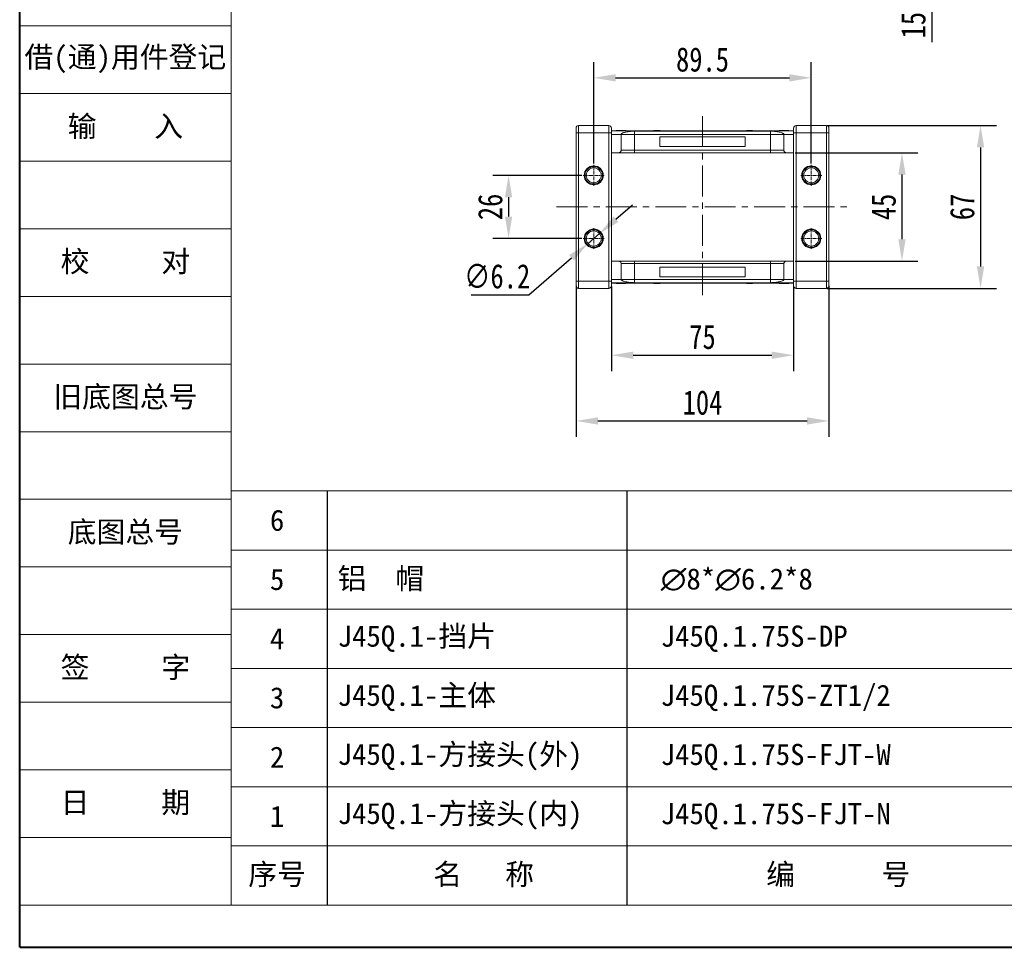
# Model space of a CAD drawing. Header units: millimetres. Extents: x 2098 to 3561, y 550 to 1583.
# Tile 1 of 84: x 2098 to 2503, y 550 to 932. Entities that reach past the tile are written whole.
import ezdxf

# ---------------------------------------------------------------- set-up
doc = ezdxf.new("R2010")
doc.units = ezdxf.units.MM
doc.linetypes.add('CENTER', pattern=[0.6, 0.375, -0.075, 0.075, -0.075])
doc.linetypes.add('CENTERX2', pattern=[20.32, 12.7, -2.54, 2.54, -2.54])
doc.layers.add('标注线', color=7, linetype='Continuous', lineweight=15)
doc.styles.get("Standard").update_dxf_attribs({"font": '仿宋_GB2312.ttf', "width": 0.8})
doc.styles.add('样式 3.5', font='仿宋_GB2312.ttf')
doc.styles.add('样式 6', font='仿宋_GB2312.ttf')
doc.dimstyles.new('ISO-45.1', dxfattribs={"dimtxt": 10, "dimasz": 9, "dimexe": 6.5, "dimexo": 0.625, "dimgap": 2.5, "dimtad": 1, "dimtoh": 1, "dimdsep": 46, "dimtxsty": 'Standard', "dimcen": 2.5, "dimadec": 0, "dimazin": 0, "dimtfac": 1, "dimtmove": 0, "dimatfit": 3, "dimfxl": 0, "dimarcsym": 0})
doc.dimstyles.new('副本 ISO-45.1', dxfattribs={"dimtxt": 10, "dimasz": 9, "dimexe": 6.5, "dimexo": 0.625, "dimgap": 2.5, "dimtad": 1, "dimdsep": 46, "dimtxsty": 'Standard', "dimcen": 2.5, "dimadec": 0, "dimazin": 0, "dimtfac": 1, "dimtmove": 0, "dimatfit": 3, "dimfxl": 0, "dimarcsym": 0})

# ---------------------------------------------------------------- blocks, each defined once
blk = doc.blocks.new('*D2494')
at = {"color": 0, "lineweight": -2}
for p, q in [((2334.54, 873.02), (2334.54, 914.72)), ((2424.04, 873.02), (2424.04, 914.72)), ((2343.54, 908.22), (2415.04, 908.22))]:
    blk.add_line(p, q, dxfattribs=at)
at = {"color": 0, "lineweight": 9}
for points in [[(2343.54, 909.72), (2343.54, 906.72), (2334.54, 908.22)], [(2415.04, 909.72), (2415.04, 906.72), (2424.04, 908.22)]]:
    blk.add_solid(points, dxfattribs=at)
at = {"layer": 'Defpoints', "color": 0, "lineweight": 9}
for p in [(2424.04, 908.22), (2334.54, 872.39), (2424.04, 872.39)]:
    blk.add_point(p, dxfattribs=at)
at = {"color": 0, "lineweight": 9, "insert": (2379.29, 915.72), "char_height": 10, "attachment_point": 5}
blk.add_mtext('89.5', dxfattribs=at)
blk = doc.blocks.new('*D2495')
at = {"color": 0, "lineweight": -2}
for p, q in [((2329.62, 868.1), (2293.01, 868.1)), ((2299.51, 859.1), (2299.51, 851.1)), ((2329.62, 842.1), (2293.01, 842.1))]:
    blk.add_line(p, q, dxfattribs=at)
at = {"color": 0, "lineweight": 9}
for points in [[(2298.01, 859.1), (2301.01, 859.1), (2299.51, 868.1)], [(2298.01, 851.1), (2301.01, 851.1), (2299.51, 842.1)]]:
    blk.add_solid(points, dxfattribs=at)
at = {"layer": 'Defpoints', "color": 0, "lineweight": 9}
for p in [(2330.25, 868.1), (2299.51, 842.1), (2330.25, 842.1)]:
    blk.add_point(p, dxfattribs=at)
at = {"color": 0, "lineweight": 9, "insert": (2292.01, 855.1), "char_height": 10, "attachment_point": 5, "rotation": 90}
blk.add_mtext('26', dxfattribs=at)
blk = doc.blocks.new('*D2496')
at = {"color": 0, "lineweight": -2}
for p, q in [((2417.41, 877.4), (2467.85, 877.4)), ((2461.35, 868.4), (2461.35, 841.8)), ((2417.41, 832.8), (2467.85, 832.8))]:
    blk.add_line(p, q, dxfattribs=at)
at = {"color": 0, "lineweight": 9}
for points in [[(2459.85, 868.4), (2462.85, 868.4), (2461.35, 877.4)], [(2459.85, 841.8), (2462.85, 841.8), (2461.35, 832.8)]]:
    blk.add_solid(points, dxfattribs=at)
at = {"layer": 'Defpoints', "color": 0, "lineweight": 9}
for p in [(2416.79, 877.4), (2416.79, 832.8), (2461.35, 832.8)]:
    blk.add_point(p, dxfattribs=at)
at = {"color": 0, "lineweight": 9, "insert": (2453.85, 855.1), "char_height": 10, "attachment_point": 5, "rotation": 90}
blk.add_mtext('45', dxfattribs=at)
blk = doc.blocks.new('*D2497')
at = {"color": 0, "lineweight": -2}
for p, q in [((2430.6, 888.6), (2500.17, 888.6)), ((2493.67, 879.6), (2493.67, 830.6)), ((2430.6, 821.6), (2500.17, 821.6))]:
    blk.add_line(p, q, dxfattribs=at)
at = {"color": 0, "lineweight": 9}
for points in [[(2492.17, 879.6), (2495.17, 879.6), (2493.67, 888.6)], [(2492.17, 830.6), (2495.17, 830.6), (2493.67, 821.6)]]:
    blk.add_solid(points, dxfattribs=at)
at = {"layer": 'Defpoints', "color": 0, "lineweight": 9}
for p in [(2429.97, 888.6), (2429.97, 821.6), (2493.67, 821.6)]:
    blk.add_point(p, dxfattribs=at)
at = {"color": 0, "lineweight": 9, "insert": (2486.17, 855.1), "char_height": 10, "attachment_point": 5, "rotation": 90}
blk.add_mtext('67', dxfattribs=at)
blk = doc.blocks.new('*D2498')
at = {"color": 0, "lineweight": -2}
for p, q in [((2341.79, 822.3), (2341.79, 787.59)), ((2416.79, 822.3), (2416.79, 787.59)), ((2350.79, 794.09), (2407.79, 794.09))]:
    blk.add_line(p, q, dxfattribs=at)
at = {"color": 0, "lineweight": 9}
for points in [[(2350.79, 795.59), (2350.79, 792.59), (2341.79, 794.09)], [(2407.79, 795.59), (2407.79, 792.59), (2416.79, 794.09)]]:
    blk.add_solid(points, dxfattribs=at)
at = {"layer": 'Defpoints', "color": 0, "lineweight": 9}
for p in [(2341.79, 822.93), (2416.79, 822.93), (2416.79, 794.09)]:
    blk.add_point(p, dxfattribs=at)
at = {"color": 0, "lineweight": 9, "insert": (2379.29, 801.59), "char_height": 10, "attachment_point": 5}
blk.add_mtext('75', dxfattribs=at)
blk = doc.blocks.new('*D2499')
at = {"color": 0, "lineweight": -2}
for p, q in [((2327.29, 822.59), (2327.29, 760.54)), ((2431.29, 822.59), (2431.29, 760.54)), ((2336.29, 767.04), (2422.29, 767.04))]:
    blk.add_line(p, q, dxfattribs=at)
at = {"color": 0, "lineweight": 9}
for points in [[(2336.29, 768.54), (2336.29, 765.54), (2327.29, 767.04)], [(2422.29, 768.54), (2422.29, 765.54), (2431.29, 767.04)]]:
    blk.add_solid(points, dxfattribs=at)
at = {"layer": 'Defpoints', "color": 0, "lineweight": 9}
for p in [(2327.29, 823.21), (2431.29, 823.21), (2431.29, 767.04)]:
    blk.add_point(p, dxfattribs=at)
at = {"color": 0, "lineweight": 9, "insert": (2379.29, 774.54), "char_height": 10, "attachment_point": 5}
blk.add_mtext('104', dxfattribs=at)
blk = doc.blocks.new('*D2501')
at = {"color": 0, "lineweight": -2}
for p, q in [((2473.58, 990.33), (2473.58, 999.33)), ((2428.95, 981.33), (2480.08, 981.33)), ((2473.58, 981.33), (2473.58, 965.83)), ((2430.91, 965.83), (2480.08, 965.83)), ((2473.58, 956.83), (2473.58, 922.85))]:
    blk.add_line(p, q, dxfattribs=at)
at = {"color": 0, "lineweight": 9}
for points in [[(2472.08, 990.33), (2475.08, 990.33), (2473.58, 981.33)], [(2472.08, 956.83), (2475.08, 956.83), (2473.58, 965.83)]]:
    blk.add_solid(points, dxfattribs=at)
at = {"layer": 'Defpoints', "color": 0, "lineweight": 9}
for p in [(2428.33, 981.33), (2430.29, 965.83), (2473.58, 965.83)]:
    blk.add_point(p, dxfattribs=at)
at = {"color": 0, "lineweight": 9, "insert": (2466.08, 935.34), "char_height": 10, "attachment_point": 5, "rotation": 90}
blk.add_mtext('15.5', dxfattribs=at)
blk = doc.blocks.new('*D2514')
at = {"color": 0, "lineweight": -2}
for p, q in [((2343.68, 850.03), (2350.48, 855.92)), ((2336.88, 844.13), (2332.2, 840.07)), ((2307.89, 819), (2325.4, 834.18)), ((2284.19, 819), (2307.89, 819))]:
    blk.add_line(p, q, dxfattribs=at)
at = {"color": 0, "lineweight": 9}
for points in [[(2342.7, 851.16), (2344.66, 848.89), (2336.88, 844.13)], [(2324.41, 835.31), (2326.38, 833.04), (2332.2, 840.07)]]:
    blk.add_solid(points, dxfattribs=at)
at = {"layer": 'Defpoints', "color": 0, "lineweight": 9}
for p in [(2336.88, 844.13), (2332.2, 840.07)]:
    blk.add_point(p, dxfattribs=at)
at = {"color": 0, "lineweight": 9, "insert": (2294.79, 826.5), "char_height": 10, "attachment_point": 5}
blk.add_mtext('∅6.2', dxfattribs=at)

msp = doc.modelspace()

# ---------------------------------------------------------------- linework, layer by layer
at = {"color": 7, "lineweight": 40}
for q in [(2098.401, 1583.47), (3559.228, 550.456)]:
    msp.add_line((2098.401, 550.456), q, dxfattribs=at)
at = {"color": 7, "lineweight": 13}
for q in [(2185.355, 1566.079), (2915.769, 567.847)]:
    msp.add_line((2185.355, 567.847), q, dxfattribs=at)
at = {"color": 7, "lineweight": 15}
for p, q in [((2098.401, 929.576), (2185.355, 929.576)), ((2098.401, 901.75), (2185.355, 901.75)), ((2098.401, 873.925), (2185.355, 873.925)), ((2098.401, 846.1), (2185.355, 846.1)), ((2098.401, 818.274), (2185.355, 818.274)), ((2098.401, 790.449), (2185.355, 790.449)), ((2098.401, 762.624), (2185.355, 762.624)), ((2185.355, 738.277), (2762.677, 738.277)), ((2098.401, 734.799), (2185.355, 734.799)), ((2185.355, 713.93), (2762.677, 713.93)), ((2098.401, 706.973), (2185.355, 706.973)), ((2185.355, 689.582), (2762.677, 689.582)), ((2098.401, 679.148), (2185.355, 679.148)), ((2185.355, 665.235), (2762.677, 665.235)), ((2098.401, 651.323), (2185.355, 651.323)), ((2185.355, 640.888), (2762.677, 640.888)), ((2098.401, 623.497), (2185.355, 623.497)), ((2185.355, 616.541), (2762.677, 616.541)), ((2098.401, 595.672), (2185.355, 595.672)), ((2185.355, 592.194), (2915.769, 592.194)), ((2098.401, 567.847), (2185.355, 567.847))]:
    msp.add_line(p, q, dxfattribs=at)
at = {"color": 1, "linetype": 'CENTERX2', "lineweight": 13}
for p, q in [((2379.289, 892.465), (2379.289, 817.737)), ((2319.249, 855.101), (2440.808, 855.101))]:
    msp.add_line(p, q, dxfattribs=at)
at = {"color": 7, "linetype": 'Continuous', "lineweight": 15}
for p, q in [((2328.289, 888.601), (2328.289, 885.601)), ((2340.789, 888.601), (2328.289, 888.601)), ((2340.789, 888.601), (2340.789, 885.601)), ((2417.789, 885.601), (2417.789, 888.601)), ((2430.289, 888.601), (2417.789, 888.601)), ((2430.289, 885.601), (2430.289, 888.601)), ((2328.289, 885.601), (2327.289, 885.601)), ((2327.289, 885.601), (2327.289, 824.601)), ((2328.289, 824.601), (2328.289, 885.601)), ((2328.289, 885.601), (2340.789, 885.601)), ((2341.789, 885.601), (2340.789, 885.601)), ((2340.789, 885.601), (2340.789, 824.601)), ((2379.289, 886.401), (2341.789, 886.401)), ((2341.789, 886.357), (2379.289, 886.357)), ((2341.789, 885.601), (2341.789, 824.601)), ((2345.789, 884.901), (2341.789, 884.901)), ((2343.738, 886.601), (2343.738, 886.401)), ((2344.144, 886.601), (2344.144, 886.401)), ((2345.762, 886.601), (2345.762, 886.401)), ((2345.789, 884.901), (2351.289, 884.901)), ((2345.789, 884.901), (2345.789, 878.401)), ((2347.378, 886.601), (2347.378, 886.401)), ((2347.789, 886.601), (2347.789, 886.401)), ((2379.289, 886.269), (2351.289, 886.269)), ((2351.289, 886.269), (2351.289, 884.901)), ((2351.289, 884.901), (2351.289, 878.401)), ((2351.289, 884.901), (2379.289, 884.901)), ((2359.307, 886.401), (2359.307, 886.601)), ((2359.307, 886.601), (2359.534, 886.601)), ((2359.534, 886.601), (2359.534, 886.401)), ((2359.546, 886.601), (2359.534, 886.601)), ((2359.546, 886.401), (2359.546, 886.601)), ((2359.546, 886.601), (2359.651, 886.601)), ((2359.651, 886.401), (2359.651, 886.601)), ((2359.651, 886.601), (2360.132, 886.601)), ((2360.132, 886.601), (2360.132, 886.401)), ((2360.341, 886.601), (2360.132, 886.601)), ((2360.341, 886.401), (2360.341, 886.601)), ((2360.341, 886.601), (2361.72, 886.601)), ((2361.72, 886.601), (2361.72, 886.401)), ((2361.86, 886.601), (2361.72, 886.601)), ((2379.289, 883.901), (2361.789, 883.901)), ((2361.789, 883.901), (2361.789, 879.901)), ((2361.86, 886.401), (2361.86, 886.601)), ((2416.789, 886.401), (2379.289, 886.401)), ((2379.289, 886.357), (2416.789, 886.357)), ((2407.289, 886.269), (2379.289, 886.269)), ((2379.289, 884.901), (2407.289, 884.901)), ((2396.789, 883.901), (2379.289, 883.901)), ((2396.789, 879.901), (2396.789, 883.901)), ((2397.333, 886.601), (2397.333, 886.401)), ((2397.337, 886.601), (2397.333, 886.601)), ((2397.337, 886.401), (2397.337, 886.601)), ((2397.337, 886.601), (2397.818, 886.601)), ((2397.818, 886.401), (2397.818, 886.601)), ((2398.078, 886.601), (2397.818, 886.601)), ((2398.078, 886.601), (2398.078, 886.401)), ((2398.149, 886.601), (2398.078, 886.601)), ((2398.149, 886.401), (2398.149, 886.601)), ((2398.149, 886.601), (2398.594, 886.601)), ((2398.594, 886.401), (2398.594, 886.601)), ((2398.594, 886.601), (2399.312, 886.601)), ((2399.312, 886.401), (2399.312, 886.601)), ((2399.312, 886.601), (2399.663, 886.601)), ((2399.663, 886.601), (2399.663, 886.401)), ((2399.768, 886.601), (2399.663, 886.601)), ((2399.768, 886.401), (2399.768, 886.601)), ((2399.768, 886.601), (2399.886, 886.601)), ((2399.886, 886.401), (2399.886, 886.601)), ((2407.289, 884.901), (2407.289, 886.269)), ((2407.289, 884.901), (2412.789, 884.901)), ((2407.289, 878.401), (2407.289, 884.901)), ((2410.789, 886.601), (2410.789, 886.401)), ((2412.789, 884.901), (2416.789, 884.901)), ((2412.789, 878.401), (2412.789, 884.901)), ((2412.843, 886.401), (2412.843, 886.601)), ((2414.84, 886.601), (2414.84, 886.401)), ((2416.789, 885.601), (2417.789, 885.601)), ((2416.789, 824.601), (2416.789, 885.601)), ((2417.789, 885.601), (2430.289, 885.601)), ((2417.789, 824.601), (2417.789, 885.601)), ((2430.289, 885.601), (2431.289, 885.601)), ((2430.289, 885.601), (2430.289, 824.601)), ((2431.289, 824.601), (2431.289, 885.601)), ((2361.789, 879.901), (2379.289, 879.901)), ((2379.289, 879.901), (2396.789, 879.901)), ((2341.789, 877.401), (2344.789, 877.401)), ((2351.289, 878.401), (2345.789, 878.401)), ((2351.289, 878.401), (2351.289, 877.401)), ((2379.289, 878.401), (2351.289, 878.401)), ((2351.289, 877.401), (2379.289, 877.401)), ((2407.289, 878.401), (2379.289, 878.401)), ((2379.289, 877.401), (2407.289, 877.401)), ((2412.789, 878.401), (2407.289, 878.401)), ((2407.289, 878.401), (2407.289, 877.401)), ((2413.789, 877.401), (2416.789, 877.401)), ((2344.789, 832.801), (2341.789, 832.801)), ((2345.789, 831.801), (2345.789, 825.301)), ((2345.789, 831.801), (2351.289, 831.801)), ((2351.289, 832.801), (2351.289, 831.801)), ((2379.289, 832.801), (2351.289, 832.801)), ((2351.289, 831.801), (2351.289, 825.301)), ((2351.289, 831.801), (2379.289, 831.801)), ((2407.289, 832.801), (2379.289, 832.801)), ((2379.289, 831.801), (2407.289, 831.801)), ((2407.289, 831.801), (2407.289, 832.801)), ((2407.289, 831.801), (2412.789, 831.801)), ((2407.289, 825.301), (2407.289, 831.801)), ((2412.789, 825.301), (2412.789, 831.801)), ((2413.789, 832.801), (2416.789, 832.801)), ((2379.289, 830.301), (2361.789, 830.301)), ((2361.789, 830.301), (2361.789, 826.301)), ((2361.789, 826.301), (2379.289, 826.301)), ((2396.789, 830.301), (2379.289, 830.301)), ((2379.289, 826.301), (2396.789, 826.301)), ((2396.789, 826.301), (2396.789, 830.301)), ((2328.289, 824.601), (2327.289, 824.601)), ((2328.289, 824.601), (2328.289, 821.601)), ((2340.789, 824.601), (2328.289, 824.601)), ((2340.789, 824.601), (2340.789, 821.601)), ((2341.789, 824.601), (2340.789, 824.601)), ((2341.789, 825.301), (2345.789, 825.301)), ((2379.289, 823.845), (2341.789, 823.845)), ((2341.789, 823.801), (2379.289, 823.801)), ((2343.738, 823.601), (2343.738, 823.801)), ((2345.735, 823.801), (2345.735, 823.601)), ((2351.289, 825.301), (2345.789, 825.301)), ((2347.789, 823.601), (2347.789, 823.801)), ((2351.289, 825.301), (2351.289, 823.933)), ((2379.289, 825.301), (2351.289, 825.301)), ((2351.289, 823.933), (2379.289, 823.933)), ((2359.307, 823.801), (2359.307, 823.601)), ((2359.424, 823.601), (2359.307, 823.601)), ((2359.424, 823.801), (2359.424, 823.601)), ((2359.424, 823.601), (2359.53, 823.601)), ((2359.53, 823.601), (2359.53, 823.801)), ((2359.881, 823.601), (2359.53, 823.601)), ((2359.881, 823.801), (2359.881, 823.601)), ((2360.599, 823.601), (2359.881, 823.601)), ((2360.599, 823.801), (2360.599, 823.601)), ((2361.044, 823.601), (2360.599, 823.601)), ((2361.044, 823.801), (2361.044, 823.601)), ((2361.044, 823.601), (2361.115, 823.601)), ((2361.115, 823.601), (2361.115, 823.801)), ((2361.115, 823.601), (2361.374, 823.601)), ((2361.374, 823.801), (2361.374, 823.601)), ((2361.856, 823.601), (2361.374, 823.601)), ((2361.856, 823.801), (2361.856, 823.601)), ((2361.856, 823.601), (2361.86, 823.601)), ((2361.86, 823.601), (2361.86, 823.801)), ((2407.289, 825.301), (2379.289, 825.301)), ((2379.289, 823.933), (2407.289, 823.933)), ((2416.789, 823.845), (2379.289, 823.845)), ((2379.289, 823.801), (2416.789, 823.801)), ((2397.333, 823.801), (2397.333, 823.601)), ((2397.333, 823.601), (2397.473, 823.601)), ((2397.473, 823.601), (2397.473, 823.801)), ((2398.852, 823.601), (2397.473, 823.601)), ((2398.852, 823.801), (2398.852, 823.601)), ((2398.852, 823.601), (2399.061, 823.601)), ((2399.061, 823.601), (2399.061, 823.801)), ((2399.542, 823.601), (2399.061, 823.601)), ((2399.542, 823.801), (2399.542, 823.601)), ((2399.647, 823.601), (2399.542, 823.601)), ((2399.647, 823.801), (2399.647, 823.601)), ((2399.647, 823.601), (2399.659, 823.601)), ((2399.659, 823.601), (2399.659, 823.801)), ((2399.886, 823.601), (2399.659, 823.601)), ((2399.886, 823.801), (2399.886, 823.601)), ((2407.289, 825.301), (2407.289, 823.933)), ((2412.789, 825.301), (2407.289, 825.301)), ((2410.789, 823.601), (2410.789, 823.801)), ((2411.2, 823.601), (2411.2, 823.801)), ((2416.789, 825.301), (2412.789, 825.301)), ((2412.816, 823.601), (2412.816, 823.801)), ((2414.434, 823.601), (2414.434, 823.801)), ((2414.84, 823.601), (2414.84, 823.801)), ((2416.789, 824.601), (2417.789, 824.601)), ((2417.789, 821.601), (2417.789, 824.601)), ((2430.289, 824.601), (2417.789, 824.601)), ((2430.289, 821.601), (2430.289, 824.601)), ((2430.289, 824.601), (2431.289, 824.601)), ((2328.289, 821.601), (2340.789, 821.601)), ((2417.789, 821.601), (2430.289, 821.601))]:
    msp.add_line(p, q, dxfattribs=at)
at = {"color": 1, "linetype": 'CENTER', "lineweight": 9, "ltscale": 3.9624}
for p, q in [((2334.539, 863.811), (2334.539, 872.391)), ((2424.039, 863.811), (2424.039, 872.391)), ((2330.249, 868.101), (2338.829, 868.101)), ((2419.749, 868.101), (2428.329, 868.101)), ((2334.539, 837.811), (2334.539, 846.391)), ((2424.039, 837.811), (2424.039, 846.391)), ((2330.249, 842.101), (2338.829, 842.101)), ((2419.749, 842.101), (2428.329, 842.101))]:
    msp.add_line(p, q, dxfattribs=at)
at = {"color": 7}
for p, q in [((2224.955, 738.277), (2224.955, 567.847)), ((2348.194, 738.277), (2348.194, 567.847))]:
    msp.add_line(p, q, dxfattribs=at)
at = {"color": 7, "linetype": 'Continuous', "lineweight": 15}
for centre, radius in [((2334.539, 868.101), 3.9), ((2334.539, 868.101), 3.1), ((2424.039, 868.101), 3.9), ((2424.039, 868.101), 3.1), ((2334.539, 842.101), 3.9), ((2334.539, 842.101), 3.1), ((2424.039, 842.101), 3.9), ((2424.039, 842.101), 3.1)]:
    msp.add_circle(centre, radius, dxfattribs=at)
for centre, start, end in [((2328.289, 887.601), 90, 180), ((2340.789, 887.601), 0, 90), ((2417.789, 887.601), 90, 180), ((2430.289, 887.601), 0, 90), ((2328.289, 822.601), 180, 270), ((2340.789, 822.601), 270, 0), ((2417.789, 822.601), 180, 270), ((2430.289, 822.601), 270, 0)]:
    msp.add_arc(centre, 1, start, end, dxfattribs=at)
for points, knots in [([(2327.289, 887.601), (2327.289, 887.574), (2327.289, 887.533), (2327.289, 887.284), (2327.289, 887.025), (2327.289, 886.707), (2327.289, 886.241), (2327.289, 885.853), (2327.289, 885.601)], [0, 0, 0, 0, 0.23944295, 0.36980709, 0.50000008, 0.63036414, 0.76055705, 1, 1, 1, 1]), ([(2341.789, 887.601), (2341.789, 887.574), (2341.789, 887.533), (2341.789, 887.284), (2341.789, 887.025), (2341.789, 886.707), (2341.789, 886.241), (2341.789, 885.853), (2341.789, 885.601)], [0, 0, 0, 0, 0.2394429, 0.3696359, 0.4999999, 0.6301929, 0.7605571, 1, 1, 1, 1]), ([(2416.789, 885.601), (2416.789, 885.853), (2416.789, 886.241), (2416.789, 886.707), (2416.789, 887.025), (2416.789, 887.284), (2416.789, 887.533), (2416.789, 887.574), (2416.789, 887.601)], [0, 0, 0, 0, 0.2394429, 0.3696359, 0.4999999, 0.6301929, 0.7605571, 1, 1, 1, 1]), ([(2431.289, 885.601), (2431.289, 885.853), (2431.289, 886.241), (2431.289, 886.707), (2431.289, 887.025), (2431.289, 887.284), (2431.289, 887.533), (2431.289, 887.574), (2431.289, 887.601)], [0, 0, 0, 0, 0.2394429, 0.3698071, 0.5000001, 0.6303641, 0.7605571, 1, 1, 1, 1]), ([(2344.144, 886.601), (2344.094, 886.601), (2343.992, 886.601), (2343.876, 886.601), (2343.793, 886.601), (2343.755, 886.601), (2343.74, 886.601), (2343.739, 886.601), (2343.738, 886.601)], [0, 0, 0, 0, 0.1937693, 0.3935642, 0.587886, 0.7891312, 0.8942826, 1, 1, 1, 1]), ([(2345.762, 886.601), (2345.628, 886.601), (2345.325, 886.601), (2344.805, 886.601), (2344.383, 886.601), (2344.174, 886.601), (2344.144, 886.601)], [0, 0, 0, 0, 0.2366286, 0.5373614, 0.9329864, 1, 1, 1, 1]), ([(2347.378, 886.601), (2347.324, 886.601), (2347.214, 886.601), (2346.982, 886.601), (2346.687, 886.601), (2346.356, 886.601), (2346.046, 886.601), (2345.857, 886.601), (2345.762, 886.601)], [0, 0, 0, 0, 0.118432, 0.2393289, 0.4494336, 0.6641784, 0.8318201, 1, 1, 1, 1]), ([(2351.289, 886.269), (2350.898, 886.26), (2350.202, 886.245), (2349.282, 886.157), (2348.497, 886.053), (2347.785, 885.924), (2347.122, 885.765), (2346.551, 885.576), (2346.115, 885.36), (2345.841, 885.133), (2345.807, 884.978), (2345.789, 884.901)], [0, 0, 0, 0, 0.1253767, 0.2231439, 0.3210442, 0.4226148, 0.5242047, 0.6437825, 0.7633681, 0.8816833, 1, 1, 1, 1]), ([(2347.789, 886.601), (2347.787, 886.601), (2347.782, 886.601), (2347.738, 886.601), (2347.661, 886.601), (2347.562, 886.601), (2347.464, 886.601), (2347.407, 886.601), (2347.378, 886.601)], [0, 0, 0, 0, 0.1926273, 0.3886837, 0.5820134, 0.7832006, 0.8910383, 1, 1, 1, 1]), ([(2412.789, 884.901), (2412.77, 884.982), (2412.731, 885.145), (2412.429, 885.383), (2411.95, 885.606), (2411.299, 885.81), (2410.493, 885.986), (2409.666, 886.113), (2408.878, 886.198), (2408.127, 886.255), (2407.583, 886.264), (2407.289, 886.269)], [0, 0, 0, 0, 0.1245955, 0.2491892, 0.3738223, 0.4984451, 0.6220504, 0.7455895, 0.8257011, 0.9057067, 1, 1, 1, 1]), ([(2412.843, 886.601), (2412.71, 886.601), (2412.308, 886.601), (2411.752, 886.601), (2411.244, 886.601), (2410.941, 886.601), (2410.803, 886.601), (2410.793, 886.601), (2410.789, 886.601)], [0, 0, 0, 0, 0.1423372, 0.4291269, 0.5899433, 0.7512055, 0.9098946, 1, 1, 1, 1]), ([(2414.84, 886.601), (2414.83, 886.601), (2414.809, 886.601), (2414.606, 886.601), (2414.301, 886.601), (2413.766, 886.601), (2413.257, 886.601), (2412.902, 886.601), (2412.843, 886.601)], [0, 0, 0, 0, 0.148288, 0.2977445, 0.4437132, 0.6077915, 0.9347078, 1, 1, 1, 1]), ([(2345.789, 878.401), (2345.778, 878.289), (2345.756, 878.064), (2345.584, 877.764), (2345.33, 877.538), (2345.049, 877.418), (2344.863, 877.406), (2344.789, 877.401)], [0, 0, 0, 0, 0.2146939, 0.4293877, 0.6440816, 0.8587754, 1, 1, 1, 1]), ([(2344.789, 877.401), (2344.81, 877.401), (2344.854, 877.401), (2345.215, 877.401), (2345.815, 877.401), (2346.66, 877.401), (2347.529, 877.401), (2348.294, 877.401), (2349.075, 877.401), (2350.076, 877.401), (2350.893, 877.401), (2351.289, 877.401)], [0, 0, 0, 0, 0.11649679, 0.2399717, 0.36857994, 0.49991744, 0.63125493, 0.69561579, 0.7600283, 0.88350321, 1, 1, 1, 1]), ([(2407.289, 877.401), (2407.686, 877.401), (2408.502, 877.401), (2409.714, 877.401), (2410.879, 877.401), (2411.918, 877.401), (2412.624, 877.401), (2413.071, 877.401), (2413.425, 877.401), (2413.725, 877.401), (2413.768, 877.401), (2413.789, 877.401)], [0, 0, 0, 0, 0.1164968, 0.2399717, 0.3685799, 0.4999174, 0.6312549, 0.6956158, 0.7600283, 0.8835032, 1, 1, 1, 1]), ([(2413.789, 877.401), (2413.677, 877.412), (2413.452, 877.434), (2413.152, 877.607), (2412.926, 877.86), (2412.806, 878.141), (2412.794, 878.327), (2412.789, 878.401)], [0, 0, 0, 0, 0.21469386, 0.42938772, 0.64408158, 0.85877544, 1, 1, 1, 1]), ([(2330.939, 868.101), (2330.951, 868.327), (2330.975, 868.78), (2331.179, 869.452), (2331.507, 870.092), (2331.976, 870.664), (2332.452, 871.054), (2332.876, 871.301), (2333.305, 871.496), (2333.86, 871.659), (2334.539, 871.722), (2335.218, 871.659), (2335.89, 871.462), (2336.53, 871.132), (2337.102, 870.664), (2337.492, 870.188), (2337.74, 869.764), (2337.934, 869.335), (2338.103, 868.78), (2338.127, 868.327), (2338.139, 868.101)], [0, 0, 0, 0, 0.05998, 0.1199831, 0.1849463, 0.249957, 0.3149202, 0.3472901, 0.3800161, 0.4399843, 0.4999996, 0.5599679, 0.6199831, 0.6849463, 0.749957, 0.8149202, 0.8472901, 0.8800161, 0.9399965, 1, 1, 1, 1]), ([(2420.439, 868.101), (2420.451, 868.327), (2420.475, 868.78), (2420.679, 869.452), (2421.007, 870.092), (2421.476, 870.664), (2421.952, 871.054), (2422.376, 871.301), (2422.805, 871.496), (2423.36, 871.659), (2424.039, 871.722), (2424.718, 871.659), (2425.39, 871.462), (2426.03, 871.132), (2426.602, 870.664), (2426.992, 870.188), (2427.24, 869.764), (2427.434, 869.335), (2427.603, 868.78), (2427.627, 868.327), (2427.639, 868.101)], [0, 0, 0, 0, 0.05998, 0.1199831, 0.1849463, 0.249957, 0.3149202, 0.3472901, 0.3800161, 0.4399843, 0.4999996, 0.5599679, 0.6199831, 0.6849463, 0.749957, 0.8149202, 0.8472901, 0.8800161, 0.9399965, 1, 1, 1, 1]), ([(2338.139, 868.101), (2338.127, 867.875), (2338.103, 867.422), (2337.899, 866.75), (2337.571, 866.11), (2337.102, 865.538), (2336.626, 865.148), (2336.202, 864.901), (2335.773, 864.706), (2335.218, 864.543), (2334.539, 864.48), (2333.86, 864.543), (2333.188, 864.74), (2332.548, 865.07), (2331.976, 865.538), (2331.586, 866.014), (2331.339, 866.438), (2331.144, 866.867), (2330.975, 867.422), (2330.951, 867.875), (2330.939, 868.101)], [0, 0, 0, 0, 0.05998, 0.1199831, 0.1849463, 0.249957, 0.3149202, 0.3472901, 0.3800161, 0.4399843, 0.4999996, 0.5599679, 0.6199831, 0.6849463, 0.749957, 0.8149202, 0.8472901, 0.8800161, 0.9399965, 1, 1, 1, 1]), ([(2427.639, 868.101), (2427.627, 867.875), (2427.603, 867.422), (2427.399, 866.75), (2427.071, 866.11), (2426.602, 865.538), (2426.126, 865.148), (2425.702, 864.901), (2425.273, 864.706), (2424.718, 864.543), (2424.039, 864.48), (2423.36, 864.543), (2422.688, 864.74), (2422.048, 865.07), (2421.476, 865.538), (2421.086, 866.014), (2420.839, 866.438), (2420.644, 866.867), (2420.475, 867.422), (2420.451, 867.875), (2420.439, 868.101)], [0, 0, 0, 0, 0.05998, 0.1199831, 0.1849463, 0.249957, 0.3149202, 0.3472901, 0.3800161, 0.4399843, 0.4999996, 0.5599679, 0.6199831, 0.6849463, 0.749957, 0.8149202, 0.8472901, 0.8800161, 0.9399965, 1, 1, 1, 1]), ([(2330.939, 842.101), (2330.951, 842.327), (2330.975, 842.78), (2331.179, 843.452), (2331.507, 844.092), (2331.976, 844.664), (2332.452, 845.054), (2332.876, 845.301), (2333.305, 845.496), (2333.86, 845.659), (2334.539, 845.722), (2335.218, 845.659), (2335.89, 845.462), (2336.53, 845.132), (2337.102, 844.664), (2337.492, 844.188), (2337.74, 843.764), (2337.934, 843.335), (2338.103, 842.78), (2338.127, 842.327), (2338.139, 842.101)], [0, 0, 0, 0, 0.05998, 0.1199831, 0.1849463, 0.249957, 0.3149202, 0.3472901, 0.3800161, 0.4399843, 0.4999996, 0.5599679, 0.6199831, 0.6849463, 0.749957, 0.8149202, 0.8472901, 0.8800161, 0.9399965, 1, 1, 1, 1]), ([(2420.439, 842.101), (2420.451, 842.327), (2420.475, 842.78), (2420.679, 843.452), (2421.007, 844.092), (2421.476, 844.664), (2421.952, 845.054), (2422.376, 845.301), (2422.805, 845.496), (2423.36, 845.659), (2424.039, 845.722), (2424.718, 845.659), (2425.39, 845.462), (2426.03, 845.132), (2426.602, 844.664), (2426.992, 844.188), (2427.24, 843.764), (2427.434, 843.335), (2427.603, 842.78), (2427.627, 842.327), (2427.639, 842.101)], [0, 0, 0, 0, 0.05998, 0.1199831, 0.1849463, 0.249957, 0.3149202, 0.3472901, 0.3800161, 0.4399843, 0.4999996, 0.5599679, 0.6199831, 0.6849463, 0.749957, 0.8149202, 0.8472901, 0.8800161, 0.9399965, 1, 1, 1, 1]), ([(2338.139, 842.101), (2338.127, 841.875), (2338.103, 841.422), (2337.899, 840.75), (2337.571, 840.11), (2337.102, 839.538), (2336.626, 839.148), (2336.202, 838.901), (2335.773, 838.706), (2335.218, 838.543), (2334.539, 838.48), (2333.86, 838.543), (2333.188, 838.74), (2332.548, 839.07), (2331.976, 839.538), (2331.586, 840.014), (2331.339, 840.438), (2331.144, 840.867), (2330.975, 841.422), (2330.951, 841.875), (2330.939, 842.101)], [0, 0, 0, 0, 0.05998, 0.1199831, 0.1849463, 0.249957, 0.3149202, 0.3472901, 0.3800161, 0.4399843, 0.4999996, 0.5599679, 0.6199831, 0.6849463, 0.749957, 0.8149202, 0.8472901, 0.8800161, 0.9399965, 1, 1, 1, 1]), ([(2427.639, 842.101), (2427.627, 841.875), (2427.603, 841.422), (2427.399, 840.75), (2427.071, 840.11), (2426.602, 839.538), (2426.126, 839.148), (2425.702, 838.901), (2425.273, 838.706), (2424.718, 838.543), (2424.039, 838.48), (2423.36, 838.543), (2422.688, 838.74), (2422.048, 839.07), (2421.476, 839.538), (2421.086, 840.014), (2420.839, 840.438), (2420.644, 840.867), (2420.475, 841.422), (2420.451, 841.875), (2420.439, 842.101)], [0, 0, 0, 0, 0.05998, 0.1199831, 0.1849463, 0.249957, 0.3149202, 0.3472901, 0.3800161, 0.4399843, 0.4999996, 0.5599679, 0.6199831, 0.6849463, 0.749957, 0.8149202, 0.8472901, 0.8800161, 0.9399965, 1, 1, 1, 1]), ([(2344.789, 832.801), (2344.902, 832.79), (2345.126, 832.768), (2345.426, 832.595), (2345.652, 832.342), (2345.772, 832.061), (2345.784, 831.875), (2345.789, 831.801)], [0, 0, 0, 0, 0.21469386, 0.42938772, 0.64408158, 0.85877544, 1, 1, 1, 1]), ([(2351.289, 832.801), (2350.893, 832.801), (2350.076, 832.801), (2348.865, 832.801), (2347.7, 832.801), (2346.66, 832.801), (2345.954, 832.801), (2345.507, 832.801), (2345.153, 832.801), (2344.853, 832.801), (2344.81, 832.801), (2344.789, 832.801)], [0, 0, 0, 0, 0.1164968, 0.2399717, 0.3685799, 0.4999174, 0.6312549, 0.6956158, 0.7600283, 0.8835032, 1, 1, 1, 1]), ([(2413.789, 832.801), (2413.768, 832.801), (2413.725, 832.801), (2413.363, 832.801), (2412.763, 832.801), (2411.918, 832.801), (2411.049, 832.801), (2410.284, 832.801), (2409.503, 832.801), (2408.502, 832.801), (2407.686, 832.801), (2407.289, 832.801)], [0, 0, 0, 0, 0.1164968, 0.2399717, 0.3685799, 0.4999174, 0.6312549, 0.6956158, 0.7600283, 0.8835032, 1, 1, 1, 1]), ([(2412.789, 831.801), (2412.8, 831.913), (2412.822, 832.138), (2412.995, 832.438), (2413.248, 832.664), (2413.53, 832.784), (2413.715, 832.796), (2413.789, 832.801)], [0, 0, 0, 0, 0.21469386, 0.42938772, 0.64408158, 0.85877544, 1, 1, 1, 1]), ([(2327.289, 824.601), (2327.289, 824.349), (2327.289, 823.961), (2327.289, 823.495), (2327.289, 823.177), (2327.289, 822.918), (2327.289, 822.669), (2327.289, 822.628), (2327.289, 822.601)], [0, 0, 0, 0, 0.2394429, 0.3698071, 0.5000001, 0.6303641, 0.7605571, 1, 1, 1, 1]), ([(2341.789, 824.601), (2341.789, 824.349), (2341.789, 823.961), (2341.789, 823.495), (2341.789, 823.177), (2341.789, 822.918), (2341.789, 822.669), (2341.789, 822.628), (2341.789, 822.601)], [0, 0, 0, 0, 0.2394429, 0.3696359, 0.4999999, 0.6301929, 0.7605571, 1, 1, 1, 1]), ([(2343.738, 823.601), (2343.748, 823.601), (2343.77, 823.601), (2343.971, 823.601), (2344.276, 823.601), (2344.812, 823.601), (2345.322, 823.601), (2345.677, 823.601), (2345.735, 823.601)], [0, 0, 0, 0, 0.1482689, 0.2976473, 0.4424214, 0.6078512, 0.9356585, 1, 1, 1, 1]), ([(2345.735, 823.601), (2345.869, 823.601), (2346.27, 823.601), (2346.826, 823.601), (2347.334, 823.601), (2347.637, 823.601), (2347.775, 823.601), (2347.785, 823.601), (2347.789, 823.601)], [0, 0, 0, 0, 0.1423372, 0.4291269, 0.5899433, 0.7512055, 0.9098946, 1, 1, 1, 1]), ([(2345.789, 825.301), (2345.808, 825.22), (2345.847, 825.057), (2346.15, 824.819), (2346.628, 824.596), (2347.279, 824.392), (2348.085, 824.216), (2348.912, 824.089), (2349.7, 824.004), (2350.451, 823.947), (2350.995, 823.938), (2351.289, 823.933)], [0, 0, 0, 0, 0.1245955, 0.2491892, 0.3738223, 0.4984451, 0.6220504, 0.7455895, 0.8257011, 0.9057067, 1, 1, 1, 1]), ([(2407.289, 823.933), (2407.68, 823.942), (2408.377, 823.957), (2409.296, 824.045), (2410.081, 824.149), (2410.793, 824.278), (2411.457, 824.437), (2412.027, 824.626), (2412.463, 824.842), (2412.737, 825.069), (2412.772, 825.224), (2412.789, 825.301)], [0, 0, 0, 0, 0.1253767, 0.2231439, 0.3210442, 0.4226148, 0.5242047, 0.6437825, 0.7633681, 0.8816833, 1, 1, 1, 1]), ([(2410.789, 823.601), (2410.791, 823.601), (2410.796, 823.601), (2410.84, 823.601), (2410.917, 823.601), (2411.016, 823.601), (2411.114, 823.601), (2411.171, 823.601), (2411.2, 823.601)], [0, 0, 0, 0, 0.1926347, 0.388697, 0.5820148, 0.7830443, 0.8909593, 1, 1, 1, 1]), ([(2411.2, 823.601), (2411.254, 823.601), (2411.364, 823.601), (2411.601, 823.601), (2411.908, 823.601), (2412.246, 823.601), (2412.55, 823.601), (2412.727, 823.601), (2412.816, 823.601)], [0, 0, 0, 0, 0.1184406, 0.2393457, 0.4595932, 0.6849248, 0.8422399, 1, 1, 1, 1]), ([(2412.816, 823.601), (2412.95, 823.601), (2413.253, 823.601), (2413.782, 823.601), (2414.205, 823.601), (2414.412, 823.601), (2414.434, 823.601)], [0, 0, 0, 0, 0.23673076, 0.53755546, 0.94966792, 1, 1, 1, 1]), ([(2414.434, 823.601), (2414.484, 823.601), (2414.586, 823.601), (2414.702, 823.601), (2414.785, 823.601), (2414.823, 823.601), (2414.838, 823.601), (2414.84, 823.601), (2414.84, 823.601)], [0, 0, 0, 0, 0.1937762, 0.3936, 0.5878635, 0.7889077, 0.894169, 1, 1, 1, 1]), ([(2416.789, 822.601), (2416.789, 822.628), (2416.789, 822.669), (2416.789, 822.918), (2416.789, 823.177), (2416.789, 823.495), (2416.789, 823.961), (2416.789, 824.349), (2416.789, 824.601)], [0, 0, 0, 0, 0.2394429, 0.3696359, 0.4999999, 0.6301929, 0.7605571, 1, 1, 1, 1]), ([(2431.289, 822.601), (2431.289, 822.628), (2431.289, 822.669), (2431.289, 822.918), (2431.289, 823.177), (2431.289, 823.495), (2431.289, 823.961), (2431.289, 824.349), (2431.289, 824.601)], [0, 0, 0, 0, 0.23944295, 0.36980709, 0.50000008, 0.63036414, 0.76055705, 1, 1, 1, 1])]:
    msp.add_open_spline(points, degree=3, knots=knots, dxfattribs=at)

# ---------------------------------------------------------------- texts
at = {"color": 7, "linetype": 'CENTER', "lineweight": 18, "char_height": 8.6954, "width": 86.95403, "attachment_point": 5, "style": '样式 3.5'}
for s, insert in [('{\\fSimSun|b0|i0|c134|p2;借}({\\fSimSun|b0|i0|c134|p2;通}){\\fSimSun|b0|i0|c134|p2;用件登记}', (2141.878, 915.663)), ('\\f宋体|b0|i0|c134|p2;校     对', (2141.878, 832.187)), ('\\f宋体|b0|i0|c134|p2;旧底图总号', (2141.878, 776.536)), ('\\f宋体|b0|i0|c134|p2;底图总号', (2141.878, 720.886)), ('\\f宋体|b0|i0|c134|p2;签     字', (2141.878, 665.235)), ('\\f宋体|b0|i0|c134|p2;日     期', (2141.878, 609.585))]:
    msp.add_mtext(s, dxfattribs=dict(at, insert=insert))
at = {"color": 7, "lineweight": 18, "insert": (2141.878, 887.838), "char_height": 8.6954, "width": 86.95403, "attachment_point": 5, "style": '样式 3.5'}
msp.add_mtext('{\\fSimSun|b0|i0|c134|p2;输    入}', dxfattribs=at)
at = {"layer": '标注线', "color": 7, "lineweight": 18, "char_height": 6.26069, "style": '样式 6'}
for s, insert, width, attachment_point in [('{\\H1.389x;6}', (2204.301, 726.103), 41.73793, 5), ('{\\H1.389x;5}', (2204.301, 701.756), 41.73793, 5), ('{\\H1.389x;铝  帽}', (2229.209, 701.756), 156.50043, 4), ('{\\fISOCPEUR|b0|i0|c0|p34;\\H1.389x;∅\\fFangSong_GB2312|b0|i0|c134|p49;8*\\fISOCPEUR|b0|i0|c0|p34;∅\\fFangSong_GB2312|b0|i0|c134|p49;6.2*8}', (2362.099, 701.756), 120.34268, 4), ('{\\H1.389x;4}', (2204.301, 677.409), 41.73793, 5), ('{\\H1.389x;J45Q.1-挡片}', (2229.209, 677.409), 156.50043, 4), ('{\\H1.389x;J45Q.1.75S-DP}', (2362.099, 677.409), 120.34268, 4), ('{\\H1.389x;3}', (2204.301, 653.062), 41.73793, 5), ('{\\H1.389x;J45Q.1-主体}', (2229.209, 653.062), 120.44766, 4), ('{\\H1.389x;J45Q.1.75S-ZT1/2}', (2362.099, 653.062), 120.34268, 4), ('{\\H1.389x;2}', (2204.301, 628.715), 41.73793, 5), ('{\\H1.389x;J45Q.1-方接头(外)}', (2229.209, 628.715), 156.50043, 4), ('{\\H1.389x;J45Q.1.75S-FJT-W}', (2362.099, 628.715), 120.34268, 4), ('{\\H1.389x;1}', (2204.301, 604.368), 41.73793, 5), ('{\\H1.389x;J45Q.1-方接头(内)}', (2229.209, 604.368), 148.44796, 4), ('{\\H1.389x;J45Q.1.75S-FJT-N}', (2362.099, 604.368), 120.34268, 4), ('{\\H1.389x;序号}', (2204.301, 580.02), 41.73793, 5), ('{\\H1.389x;名   称}', (2289.257, 580.02), 83.26718, 5), ('{\\H1.389x;编      号}', (2435.13, 580.02), 120.34268, 5)]:
    msp.add_mtext(s, dxfattribs=dict(at, insert=insert, width=width, attachment_point=attachment_point))

# ---------------------------------------------------------------- dimensions: what is measured, and where the dimension line sits
at = {"color": 5, "lineweight": 9}
for base, p1, p2, picture, middle in [((2473.577, 965.827), (2428.329, 981.327), (2430.289, 965.827), '*D2501', (2466.077, 935.338)), ((2493.667, 821.601), (2429.97, 888.601), (2429.97, 821.601), '*D2497', (2486.167, 855.101)), ((2299.515, 842.101), (2330.249, 868.101), (2330.249, 842.101), '*D2495', (2292.015, 855.101))]:
    dim = msp.add_linear_dim(base=base, p1=p1, p2=p2, angle=90, dimstyle='副本 ISO-45.1', dxfattribs=at)
    dim.commit()
    dim.dimension.update_dxf_attribs({"geometry": picture, "text_midpoint": middle})
for base, p1, p2, picture, middle in [((2424.039, 908.219), (2334.539, 872.391), (2424.039, 872.391), '*D2494', (2379.289, 915.719)), ((2431.289, 767.039), (2327.289, 823.212), (2431.289, 823.212), '*D2499', (2379.289, 774.539)), ((2416.789, 794.093), (2341.789, 822.927), (2416.789, 822.927), '*D2498', (2379.289, 801.593))]:
    dim = msp.add_linear_dim(base=base, p1=p1, p2=p2, dimstyle='副本 ISO-45.1', dxfattribs=at)
    dim.commit()
    dim.dimension.update_dxf_attribs({"geometry": picture, "text_midpoint": middle})
dim = msp.add_linear_dim(base=(2461.346, 832.801), p1=(2416.789, 877.401), p2=(2416.789, 832.801), angle=90, text='45', dimstyle='副本 ISO-45.1', dxfattribs=at)
dim.commit()
dim.dimension.update_dxf_attribs({"geometry": '*D2496', "text_midpoint": (2453.846, 855.101)})
dim = msp.add_diameter_dim_2p(p1=(2336.881, 844.132), p2=(2332.197, 840.07), dimstyle='ISO-45.1', dxfattribs=at)
dim.commit()
dim.dimension.update_dxf_attribs({"geometry": '*D2514', "text_midpoint": (2294.788, 818.998), "dimtype": 163})

doc.saveas('drawing.dxf')
